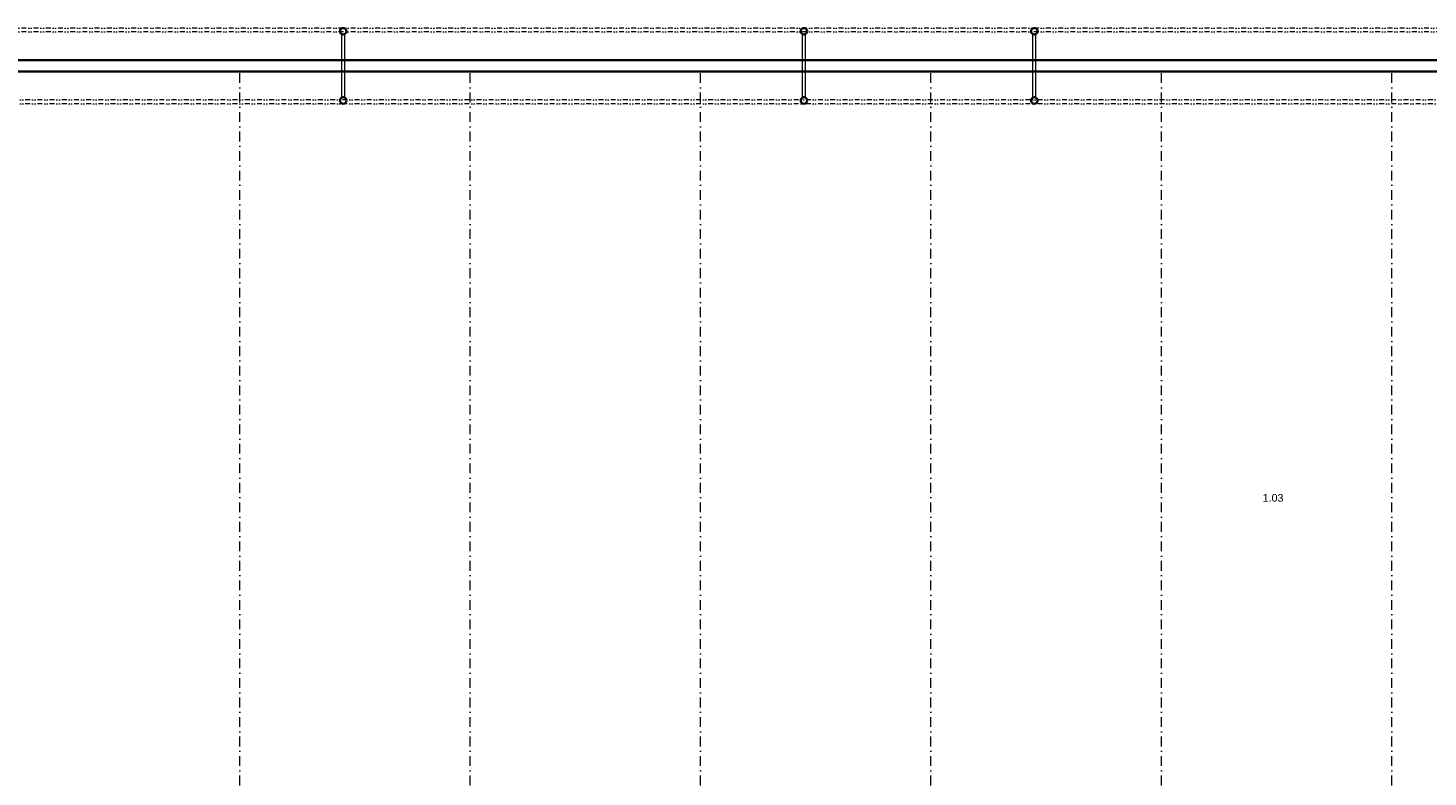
# Model space of a CAD drawing. Header units: millimetres. Extents: x -485339 to 286898, y -1189934 to 1602269.
# Tile 67 of 230: x -121400 to -84934, y -1011289 to -991788. Entities that reach past the tile are written whole.
import ezdxf

# ---------------------------------------------------------------- set-up
doc = ezdxf.new("R2010")
doc.units = ezdxf.units.MM
doc.header["$LTSCALE"] = 10
doc.linetypes.add('DASHDOT', pattern=[25.4, 12.7, -6.35, 0, -6.35])
doc.linetypes.add('DĚLICÍ2', pattern=[15.875, 6.35, -3.175, 0, -3.175, 0, -3.175])
for name, color, linetype, lineweight in [('St_plocha_místnosti', 250, 'Continuous', 18), ('St_sloupy_konstrukce haly', 5, 'Continuous', 35), ('St_čáry_nad', 250, 'DĚLICÍ2', 18), ('St_čáry_obrys', 5, 'Continuous', 35), ('St_čáry_osy', 250, 'DASHDOT', 18)]:
    doc.layers.add(name, color=color, linetype=linetype, lineweight=lineweight)
doc.styles.add('Andy', font='arial.ttf')

# ---------------------------------------------------------------- blocks, each defined once
blk = doc.blocks.new('G$CD8A98CDB')
at = {"layer": 'St_sloupy_konstrukce haly', "color": 250, "lineweight": 18, "ltscale": 2}
for points in [[(-825, 0), (825, 0)], [(-825, -80), (825, -80)]]:
    blk.add_lwpolyline(points, dxfattribs=at)
at = {"layer": 'St_sloupy_konstrukce haly', "ltscale": 2}
for centre in [(-900, -40), (900, -40)]:
    blk.add_circle(centre, 85, dxfattribs=at)

msp = doc.modelspace()

# ---------------------------------------------------------------- linework, layer by layer
at = {"layer": 'St_čáry_nad', "ltscale": 2}
for points in [[(-43925.2, -991788.1), (-139882.7, -991788.1)], [(-43925.2, -991888.1), (-139882.7, -991888.1)], [(-43825.2, -993660.1), (-139882.7, -993660.1)], [(-43825.2, -993760.1), (-139882.7, -993760.1)]]:
    msp.add_lwpolyline(points, dxfattribs=at)
at = {"layer": 'St_čáry_obrys', "ltscale": 2}
for points in [[(-140454.9, -992922.8), (-43625.2, -992922.8)], [(-140154.9, -992622.8), (-43925.2, -992622.8)]]:
    msp.add_lwpolyline(points, dxfattribs=at)
at = {"layer": 'St_čáry_osy', "ltscale": 2}
for points in [[(-115879.9, -1059777.6), (-115879.9, -992785.6)], [(-109879.9, -1059777.6), (-109879.9, -992785.6)], [(-103879.9, -1059777.6), (-103879.9, -992785.6)], [(-97879.9, -1059777.6), (-97879.9, -992785.6)], [(-91879.9, -1059777.6), (-91879.9, -992785.6)], [(-85879.9, -1059777.6), (-85879.9, -992785.6)]]:
    msp.add_lwpolyline(points, dxfattribs=at)

# ---------------------------------------------------------------- block references
at = {"layer": 'St_sloupy_konstrukce haly', "ltscale": 2, "rotation": 90}
for p in [(-113227.7, -992773.1), (-101227.7, -992773.1), (-95227.7, -992773.1)]:
    msp.add_blockref('G$CD8A98CDB', p, dxfattribs=at)

# ---------------------------------------------------------------- texts
at = {"layer": 'St_plocha_místnosti', "ltscale": 2, "style": 'Andy'}
msp.add_text('1.03', height=200, dxfattribs=at).set_placement((-89243.2, -1004120.5))

doc.saveas('drawing.dxf')
